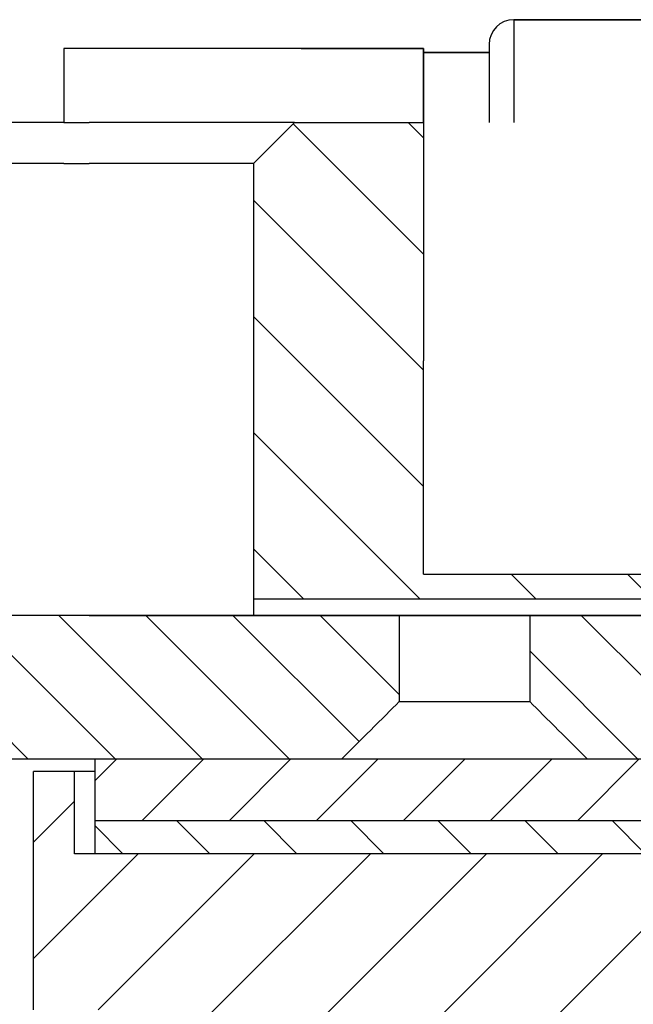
# Model space of a CAD drawing. Extents: x -1763 to 4575, y -3429 to 1051.
# Tile 23 of 193: x -91 to -76, y -2470 to -2446. Entities that reach past the tile are written whole.
import ezdxf

# ---------------------------------------------------------------- set-up
doc = ezdxf.new("R2010")
doc.units = 0
doc.linetypes.add('DASHED', pattern=[15, 7, -8])
doc.layers.get('0').update_dxf_attribs({"linetype": 'CONTINUOUS'})
doc.layers.add('1', color=7, linetype='CONTINUOUS')
pattern_1 = [(315, (0, 400), (1.0606601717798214, 1.060660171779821), [])]

# ---------------------------------------------------------------- blocks, each defined once
blk = doc.blocks.new('Z-STACK', base_point=(-660.9662464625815, -2613.082057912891))
at = {"layer": '1', "linetype": 'CONTINUOUS'}
h = blk.add_hatch(dxfattribs=at)
h.set_pattern_fill('USER', color=4, scale=2, angle=315, pattern_type=0)
h.set_pattern_definition([(315, (0, 400), (1.4142135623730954, 1.4142135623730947), [])])
h.paths.add_polyline_path([(-28.60342386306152, -2448.268493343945), (-67.60342386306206, -2448.268493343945), (-69.20342386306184, -2448.268493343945), (-69.20342386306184, -2459.268493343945), (-81.60342386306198, -2459.268493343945), (-81.60342386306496, -2454.068493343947), (-81.60342386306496, -2453.968493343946), (-81.60342386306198, -2448.268493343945), (-84.74342386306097, -2448.268493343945), (-85.74342386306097, -2449.268493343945), (-85.74342386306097, -2459.868493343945), (-67.60342386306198, -2459.868493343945), (-67.60342386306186, -2460.268493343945), (-28.60342386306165, -2460.268493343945)])
h = blk.add_hatch(dxfattribs=at)
h.set_pattern_fill('USER', color=2, scale=1.5, angle=315, pattern_type=0)
h.set_pattern_definition(pattern_1)
edge = h.paths.add_edge_path()
edge.add_line((-87.07297766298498, -2460.268493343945), (-86.90824185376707, -2460.268493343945))
edge.add_line((-86.90824185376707, -2460.268493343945), (-85.74342386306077, -2460.268493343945))
edge.add_line((-85.74342386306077, -2460.268493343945), (-82.19317602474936, -2460.268493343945))
edge.add_line((-82.19317602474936, -2460.268493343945), (-82.19317602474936, -2462.368493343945))
edge.add_spline(control_points=[(-82.19317602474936, -2462.368493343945), (-82.42761129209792, -2462.6014975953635), (-82.89595380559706, -2463.068036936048), (-83.36389360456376, -2463.5349800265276), (-83.59782187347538, -2463.7684933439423)], knot_values=[0, 0, 0, 0, 0.9915934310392, 1.98318716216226, 1.98318716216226, 1.98318716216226, 1.98318716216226], degree=3, periodic=0)
edge.add_line((-83.59782187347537, -2463.768493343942), (-84.18782974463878, -2463.768493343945))
edge.add_line((-84.18782974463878, -2463.768493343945), (-84.72074886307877, -2463.768493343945))
edge.add_line((-84.72074886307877, -2463.768493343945), (-89.60342386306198, -2463.768493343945))
edge.add_line((-89.60342386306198, -2463.768493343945), (-173.7234238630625, -2463.768493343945))
edge.add_line((-173.7234238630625, -2463.768493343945), (-175.1234238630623, -2462.368493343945))
edge.add_line((-175.1234238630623, -2462.368493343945), (-175.1234238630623, -2460.268493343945))
edge.add_line((-175.1234238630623, -2460.268493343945), (-89.74342386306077, -2460.268493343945))
edge.add_line((-89.74342386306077, -2460.268493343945), (-87.07297766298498, -2460.268493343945))
h = blk.add_hatch(dxfattribs=at)
h.set_pattern_fill('USER', color=2, scale=1.5, angle=315, pattern_type=0)
h.set_pattern_definition(pattern_1)
edge = h.paths.add_edge_path()
edge.add_line((-60.82196625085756, -2460.268493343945), (-54.60362399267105, -2460.268493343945))
edge.add_line((-54.60362399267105, -2460.268493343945), (-49.78399556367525, -2460.268493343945))
edge.add_line((-49.78399556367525, -2460.268493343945), (-29.60342386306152, -2460.268493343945))
edge.add_line((-29.60342386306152, -2460.268493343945), (-28.60342386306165, -2460.268493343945))
edge.add_line((-28.60342386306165, -2460.268493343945), (-28.60342386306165, -2463.768493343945))
edge.add_line((-28.60342386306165, -2463.768493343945), (-33.10342386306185, -2463.768493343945))
edge.add_line((-33.10342386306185, -2463.768493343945), (-34.60342386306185, -2463.768493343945))
edge.add_line((-34.60342386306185, -2463.768493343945), (-35.80342386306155, -2463.768493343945))
edge.add_line((-35.80342386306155, -2463.768493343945), (-36.44204220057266, -2463.768493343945))
edge.add_line((-36.44204220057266, -2463.768493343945), (-36.51172567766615, -2463.768493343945))
edge.add_line((-36.51172567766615, -2463.768493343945), (-36.90342386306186, -2463.768493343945))
edge.add_line((-36.90342386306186, -2463.768493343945), (-37.01172567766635, -2463.768493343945))
edge.add_line((-37.01172567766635, -2463.768493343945), (-37.10342386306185, -2463.768493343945))
edge.add_line((-37.10342386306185, -2463.768493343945), (-37.30104810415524, -2463.768493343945))
edge.add_line((-37.30104810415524, -2463.768493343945), (-37.41196605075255, -2463.768493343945))
edge.add_line((-37.41196605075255, -2463.768493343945), (-37.55973702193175, -2463.768493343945))
edge.add_line((-37.55973702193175, -2463.768493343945), (-37.72413049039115, -2463.768493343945))
edge.add_line((-37.72413049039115, -2463.768493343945), (-37.91196605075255, -2463.768493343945))
edge.add_line((-37.91196605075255, -2463.768493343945), (-38.30342386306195, -2463.768493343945))
edge.add_line((-38.30342386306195, -2463.768493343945), (-40.40342386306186, -2463.768493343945))
edge.add_line((-40.40342386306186, -2463.768493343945), (-40.60342386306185, -2463.768493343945))
edge.add_line((-40.60342386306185, -2463.768493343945), (-40.84196985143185, -2463.768493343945))
edge.add_line((-40.84196985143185, -2463.768493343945), (-41.60342386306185, -2463.768493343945))
edge.add_line((-41.60342386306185, -2463.768493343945), (-41.80342386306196, -2463.768493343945))
edge.add_line((-41.80342386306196, -2463.768493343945), (-44.86711952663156, -2463.768493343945))
edge.add_line((-44.86711952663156, -2463.768493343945), (-45.76011838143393, -2463.768493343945))
edge.add_line((-45.76011838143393, -2463.768493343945), (-45.86711952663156, -2463.768493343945))
edge.add_line((-45.86711952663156, -2463.768493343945), (-49.18659762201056, -2463.768493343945))
edge.add_line((-49.18659762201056, -2463.768493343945), (-49.44512862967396, -2463.768493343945))
edge.add_line((-49.44512862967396, -2463.768493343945), (-52.19257944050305, -2463.768493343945))
edge.add_line((-52.19257944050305, -2463.768493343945), (-54.10342386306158, -2463.768493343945))
edge.add_line((-54.10342386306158, -2463.768493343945), (-55.40342386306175, -2463.768493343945))
edge.add_line((-55.40342386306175, -2463.768493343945), (-56.60342386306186, -2463.768493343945))
edge.add_line((-56.60342386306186, -2463.768493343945), (-59.40329973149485, -2463.768493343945))
edge.add_line((-59.40329973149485, -2463.768493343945), (-59.40330079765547, -2463.768493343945))
edge.add_line((-59.40330079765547, -2463.768493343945), (-60.22855454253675, -2463.768493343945))
edge.add_line((-60.22855454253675, -2463.768493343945), (-60.29822526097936, -2463.768493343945))
edge.add_line((-60.29822526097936, -2463.768493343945), (-60.79822526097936, -2463.768493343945))
edge.add_line((-60.79822526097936, -2463.768493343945), (-60.80329866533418, -2463.768493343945))
edge.add_line((-60.80329866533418, -2463.768493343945), (-61.08651392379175, -2463.768493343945))
edge.add_line((-61.08651392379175, -2463.768493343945), (-61.19847839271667, -2463.768493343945))
edge.add_line((-61.19847839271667, -2463.768493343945), (-61.34481806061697, -2463.768493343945))
edge.add_line((-61.34481806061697, -2463.768493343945), (-61.51063007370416, -2463.768493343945))
edge.add_line((-61.51063007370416, -2463.768493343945), (-61.69847839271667, -2463.768493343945))
edge.add_line((-61.69847839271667, -2463.768493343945), (-62.90329440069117, -2463.768493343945))
edge.add_line((-62.90329440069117, -2463.768493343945), (-62.90329546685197, -2463.768493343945))
edge.add_line((-62.90329546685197, -2463.768493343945), (-64.30329333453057, -2463.768493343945))
edge.add_line((-64.30329333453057, -2463.768493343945), (-66.40328906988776, -2463.768493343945))
edge.add_line((-66.40328906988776, -2463.768493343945), (-66.40329013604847, -2463.768493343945))
edge.add_line((-66.40329013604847, -2463.768493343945), (-67.80328800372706, -2463.768493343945))
edge.add_line((-67.80328800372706, -2463.768493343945), (-69.90328373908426, -2463.768493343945))
edge.add_line((-69.90328373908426, -2463.768493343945), (-69.90328480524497, -2463.768493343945))
edge.add_line((-69.90328480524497, -2463.768493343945), (-71.30328267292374, -2463.768493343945))
edge.add_line((-71.30328267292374, -2463.768493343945), (-72.30343537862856, -2463.768493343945))
edge.add_line((-72.30343537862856, -2463.768493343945), (-77.60840443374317, -2463.768493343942))
edge.add_spline(control_points=[(-77.60840443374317, -2463.768493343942), (-77.84233270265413, -2463.534980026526), (-78.31027250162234, -2463.0680369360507), (-78.77861501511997, -2462.601497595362), (-79.01305028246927, -2462.368493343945)], knot_values=[0, 0, 0, 0, 0.99159373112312, 1.98318716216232, 1.98318716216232, 1.98318716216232, 1.98318716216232], degree=3, periodic=0)
edge.add_line((-79.01305028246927, -2462.368493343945), (-79.01305028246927, -2460.268493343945))
edge.add_line((-79.01305028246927, -2460.268493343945), (-77.60342386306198, -2460.268493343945))
edge.add_line((-77.60342386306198, -2460.268493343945), (-73.20342386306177, -2460.268493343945))
edge.add_line((-73.20342386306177, -2460.268493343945), (-68.70342386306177, -2460.268493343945))
edge.add_line((-68.70342386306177, -2460.268493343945), (-67.01085341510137, -2460.268493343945))
edge.add_line((-67.01085341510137, -2460.268493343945), (-60.82196625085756, -2460.268493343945))
h = blk.add_hatch(dxfattribs=at)
h.set_pattern_fill('USER', color=6, scale=1.5, angle=45, pattern_type=0)
h.set_pattern_definition([(45, (0, 400), (-1.0606601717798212, 1.0606601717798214), [])])
h.paths.add_polyline_path([(-77.60840443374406, -2463.768493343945), (-72.30343537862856, -2463.768493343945), (-71.30328267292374, -2463.768493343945), (-71.30328267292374, -2464.868493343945), (-71.70328206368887, -2465.268493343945), (-72.30343537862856, -2465.268493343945), (-89.60342386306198, -2465.268493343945), (-89.60342386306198, -2463.768493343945), (-84.72074886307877, -2463.768493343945), (-84.18782974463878, -2463.768493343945), (-83.59782187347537, -2463.768493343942)])
h = blk.add_hatch(dxfattribs=at)
h.set_pattern_fill('USER', color=1, scale=2, angle=45, pattern_type=0)
h.set_pattern_definition([(45, (0, 400), (-1.414213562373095, 1.4142135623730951), [])])
h.paths.add_polyline_path([(-75.59411490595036, -2466.068493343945), (-75.42775477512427, -2466.068493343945), (-75.03888839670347, -2466.068493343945), (-74.23006377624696, -2466.068493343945), (-73.15341404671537, -2466.068493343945), (-72.99928100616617, -2466.068493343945), (-72.73215002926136, -2466.068493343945), (-72.59411490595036, -2466.068493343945), (-72.30343537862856, -2466.068493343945), (-72.10328145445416, -2466.068493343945), (-72.10328145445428, -2511.968493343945), (-72.59411490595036, -2511.968493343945), (-73.15341404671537, -2511.968493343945), (-74.23006377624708, -2511.968493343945), (-75.03888839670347, -2511.968493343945), (-75.42775477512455, -2511.968493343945), (-75.59411490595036, -2511.968493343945), (-76.09377373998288, -2511.968493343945), (-76.27405689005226, -2511.968493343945), (-76.70867091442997, -2511.968493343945), (-77.72972261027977, -2511.968493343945), (-78.48309845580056, -2511.968493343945), (-78.96965711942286, -2511.968493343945), (-79.09377373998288, -2511.968493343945), (-79.59343257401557, -2511.968493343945), (-79.73197329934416, -2511.968493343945), (-80.26985399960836, -2511.968493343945), (-81.22938144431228, -2511.968493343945), (-81.92138229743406, -2511.968493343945), (-82.51859195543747, -2511.968493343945), (-82.59343257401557, -2511.968493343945), (-83.09309140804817, -2511.968493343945), (-83.18285721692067, -2511.968493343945), (-83.83840521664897, -2511.968493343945), (-84.18782974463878, -2511.968493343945), (-84.72074886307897, -2511.968493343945), (-84.72904027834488, -2511.968493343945), (-84.83727637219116, -2511.968493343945), (-86.09309140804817, -2511.968493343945), (-87.10342386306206, -2511.968493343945), (-87.10342386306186, -2469.868493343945), (-87.35342386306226, -2469.868493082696), (-91.10342386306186, -2469.868493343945), (-91.10342386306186, -2464.068493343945), (-90.10342386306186, -2464.068493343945), (-90.10342386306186, -2466.068493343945), (-89.60342386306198, -2466.068493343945), (-86.09309140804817, -2466.068493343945), (-84.83727637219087, -2466.068493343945), (-84.72904027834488, -2466.068493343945), (-84.72074886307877, -2466.068493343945), (-84.18782974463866, -2466.068493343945), (-83.83840521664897, -2466.068493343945), (-83.18285721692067, -2466.068493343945), (-83.09309140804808, -2466.068493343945), (-82.59343257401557, -2466.068493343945), (-82.51859195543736, -2466.068493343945), (-81.92138229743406, -2466.068493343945), (-81.22938144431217, -2466.068493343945), (-80.26985399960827, -2466.068493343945), (-79.73197329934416, -2466.068493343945), (-79.59343257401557, -2466.068493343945), (-79.09377373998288, -2466.068493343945), (-78.96965711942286, -2466.068493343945), (-78.48309845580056, -2466.068493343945), (-77.72972261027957, -2466.068493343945), (-76.70867091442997, -2466.068493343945), (-76.27405689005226, -2466.068493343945), (-76.09377373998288, -2466.068493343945)])
h = blk.add_hatch(dxfattribs=at)
h.set_pattern_fill('USER', color=3, scale=1.5, angle=315, pattern_type=0)
h.set_pattern_definition(pattern_1)
h.paths.add_polyline_path([(-72.30343537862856, -2465.268493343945), (-71.70328206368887, -2465.268493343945), (-71.30328267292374, -2465.268493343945), (-71.30328267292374, -2466.068493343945), (-72.10328145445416, -2466.068493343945), (-72.30343537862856, -2466.068493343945), (-72.59411490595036, -2466.068493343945), (-72.73215002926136, -2466.068493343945), (-72.99928100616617, -2466.068493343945), (-73.15341404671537, -2466.068493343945), (-74.23006377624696, -2466.068493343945), (-75.03888839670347, -2466.068493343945), (-75.42775477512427, -2466.068493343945), (-75.59411490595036, -2466.068493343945), (-76.09377373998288, -2466.068493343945), (-76.27405689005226, -2466.068493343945), (-76.70867091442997, -2466.068493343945), (-77.72972261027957, -2466.068493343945), (-78.48309845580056, -2466.068493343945), (-78.96965711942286, -2466.068493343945), (-79.09377373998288, -2466.068493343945), (-79.59343257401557, -2466.068493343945), (-79.73197329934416, -2466.068493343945), (-80.26985399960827, -2466.068493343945), (-81.22938144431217, -2466.068493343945), (-81.92138229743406, -2466.068493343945), (-82.51859195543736, -2466.068493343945), (-82.59343257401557, -2466.068493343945), (-83.09309140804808, -2466.068493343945), (-83.18285721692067, -2466.068493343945), (-83.83840521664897, -2466.068493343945), (-84.72074886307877, -2466.068493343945), (-84.72904027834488, -2466.068493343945), (-84.83727637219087, -2466.068493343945), (-86.09309140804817, -2466.068493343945), (-89.60342386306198, -2466.068493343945), (-89.60342386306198, -2465.268493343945)])
at = {"color": 7, "linetype": 'CONTINUOUS'}
for p, q in [((-79.40342386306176, -2445.768493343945), (-79.40342386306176, -2448.268493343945)), ((-71.60342386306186, -2445.768493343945), (-79.40342386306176, -2445.768493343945)), ((-79.40342386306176, -2445.768493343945), (-79.40342386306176, -2448.268493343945)), ((-79.40342386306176, -2445.768493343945), (-71.60342386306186, -2445.768493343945)), ((-81.60342386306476, -2446.468493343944), (-90.36342386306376, -2446.468493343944)), ((-84.58255472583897, -2446.468493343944), (-81.60342386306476, -2446.468493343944)), ((-81.60342386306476, -2446.568493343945), (-81.60342386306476, -2446.468493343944)), ((-81.60342386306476, -2446.468493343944), (-81.60342386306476, -2446.568493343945)), ((-80.00342386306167, -2446.368493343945), (-80.00342386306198, -2446.568493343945)), ((-80.00342386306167, -2446.368493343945), (-80.00342386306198, -2446.568493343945)), ((-81.60342386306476, -2448.268493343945), (-81.60342386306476, -2446.568493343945)), ((-80.00342386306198, -2446.568493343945), (-81.60342386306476, -2446.568493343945)), ((-81.60342386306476, -2446.568493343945), (-81.60342386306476, -2448.268493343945)), ((-81.60342386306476, -2446.568493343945), (-80.00342386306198, -2446.568493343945)), ((-80.00342386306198, -2446.568493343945), (-80.00342386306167, -2447.768493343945)), ((-80.00342386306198, -2446.568493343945), (-80.00342386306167, -2447.768493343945)), ((-80.00342386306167, -2447.768493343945), (-80.00342386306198, -2448.268493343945)), ((-80.00342386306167, -2447.768493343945), (-80.00342386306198, -2448.268493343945)), ((-91.10342386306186, -2469.868493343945), (-91.10342386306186, -2464.068493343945)), ((-90.10342386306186, -2464.068493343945), (-91.10342386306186, -2464.068493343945)), ((-90.10342386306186, -2466.068493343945), (-90.10342386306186, -2464.068493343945)), ((-89.60342386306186, -2464.068493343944), (-90.10342386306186, -2464.068493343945)), ((-89.60342386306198, -2466.068493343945), (-90.10342386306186, -2466.068493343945))]:
    blk.add_line(p, q, dxfattribs=at)
at = {"color": 7, "linetype": 'DASHED'}
for p, q in [((-80.00342386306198, -2446.568493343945), (-80.00342386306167, -2447.768493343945)), ((-80.00342386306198, -2446.568493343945), (-80.00342386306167, -2447.768493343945)), ((-80.00342386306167, -2447.768493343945), (-80.00342386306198, -2448.268493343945)), ((-80.00342386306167, -2447.768493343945), (-80.00342386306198, -2448.268493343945)), ((-86.09309140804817, -2466.068493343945), (-89.60342386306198, -2466.068493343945)), ((-84.83727637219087, -2466.068493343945), (-86.09309140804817, -2466.068493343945)), ((-84.72904027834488, -2466.068493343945), (-84.83727637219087, -2466.068493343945)), ((-84.72074886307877, -2466.068493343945), (-84.72904027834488, -2466.068493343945)), ((-84.18782974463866, -2466.068493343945), (-84.72074886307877, -2466.068493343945)), ((-83.83840521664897, -2466.068493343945), (-84.18782974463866, -2466.068493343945)), ((-83.18285721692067, -2466.068493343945), (-83.83840521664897, -2466.068493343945)), ((-83.09309140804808, -2466.068493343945), (-83.18285721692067, -2466.068493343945)), ((-82.59343257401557, -2466.068493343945), (-83.09309140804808, -2466.068493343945)), ((-82.51859195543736, -2466.068493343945), (-82.59343257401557, -2466.068493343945)), ((-81.92138229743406, -2466.068493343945), (-82.51859195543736, -2466.068493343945)), ((-81.22938144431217, -2466.068493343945), (-81.92138229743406, -2466.068493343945)), ((-80.26985399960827, -2466.068493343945), (-81.22938144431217, -2466.068493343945)), ((-79.73197329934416, -2466.068493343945), (-80.26985399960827, -2466.068493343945)), ((-79.59343257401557, -2466.068493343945), (-79.73197329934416, -2466.068493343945)), ((-79.09377373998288, -2466.068493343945), (-79.59343257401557, -2466.068493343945)), ((-78.96965711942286, -2466.068493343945), (-79.09377373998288, -2466.068493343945)), ((-78.48309845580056, -2466.068493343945), (-78.96965711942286, -2466.068493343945)), ((-77.72972261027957, -2466.068493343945), (-78.48309845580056, -2466.068493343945)), ((-76.70867091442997, -2466.068493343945), (-77.72972261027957, -2466.068493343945)), ((-76.27405689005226, -2466.068493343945), (-76.70867091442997, -2466.068493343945))]:
    blk.add_line(p, q, dxfattribs=at)
at = {"color": 4, "linetype": 'CONTINUOUS'}
for p, q in [((-90.36342386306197, -2448.268493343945), (-187.423423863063, -2448.268493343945)), ((-90.36342386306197, -2448.268493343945), (-89.74342386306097, -2448.268493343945)), ((-84.74342386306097, -2448.268493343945), (-89.74342386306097, -2448.268493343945)), ((-84.74342386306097, -2448.268493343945), (-85.74342386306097, -2449.268493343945)), ((-84.74342386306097, -2448.268493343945), (-81.60342386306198, -2448.268493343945)), ((-81.60342386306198, -2448.268493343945), (-81.60342386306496, -2453.968493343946)), ((-90.36342386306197, -2449.268493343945), (-186.423423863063, -2449.268493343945)), ((-90.36342386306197, -2449.268493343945), (-89.74342386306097, -2449.268493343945)), ((-85.74342386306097, -2449.268493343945), (-89.74342386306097, -2449.268493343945)), ((-85.74342386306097, -2449.268493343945), (-85.74342386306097, -2459.868493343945)), ((-81.60342386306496, -2453.968493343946), (-81.60342386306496, -2454.068493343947)), ((-81.60342386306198, -2459.268493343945), (-81.60342386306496, -2454.068493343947)), ((-81.60342386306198, -2459.268493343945), (-69.20342386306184, -2459.268493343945)), ((-85.74342386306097, -2459.868493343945), (-67.60342386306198, -2459.868493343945))]:
    blk.add_line(p, q, dxfattribs=at)
at = {"color": 2, "linetype": 'DASHED'}
for p, q in [((-175.1234238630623, -2460.268493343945), (-89.74342386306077, -2460.268493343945)), ((-89.74342386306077, -2460.268493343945), (-87.07297766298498, -2460.268493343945)), ((-87.07297766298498, -2460.268493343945), (-86.90824185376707, -2460.268493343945)), ((-86.90824185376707, -2460.268493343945), (-85.74342386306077, -2460.268493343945)), ((-85.74342386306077, -2460.268493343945), (-82.19317602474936, -2460.268493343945)), ((-82.19317602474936, -2460.268493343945), (-82.10342386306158, -2460.268493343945)), ((-82.10342386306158, -2460.268493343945), (-82.09250929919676, -2460.268493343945)), ((-82.09250929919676, -2460.268493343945), (-79.11371700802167, -2460.268493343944)), ((-79.11371700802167, -2460.268493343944), (-79.01305028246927, -2460.268493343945)), ((-79.01305028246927, -2460.268493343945), (-77.60342386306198, -2460.268493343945)), ((-77.60342386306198, -2460.268493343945), (-73.20342386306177, -2460.268493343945)), ((-84.72074886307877, -2463.768493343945), (-89.60342386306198, -2463.768493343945)), ((-83.59782187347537, -2463.768493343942), (-84.18782974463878, -2463.768493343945)), ((-77.60840443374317, -2463.768493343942), (-83.59782187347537, -2463.768493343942)), ((-72.30343537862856, -2463.768493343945), (-77.60840443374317, -2463.768493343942))]:
    blk.add_line(p, q, dxfattribs=at)
at = {"color": 2, "linetype": 'CONTINUOUS'}
for p, q in [((-82.19317602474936, -2460.268493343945), (-82.19317602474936, -2462.368493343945)), ((-79.01305028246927, -2460.268493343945), (-79.01305028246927, -2462.368493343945)), ((-82.19317602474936, -2462.368493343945), (-79.01305028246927, -2462.368493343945)), ((-89.60342386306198, -2463.768493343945), (-173.7234238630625, -2463.768493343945)), ((-84.18782974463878, -2463.768493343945), (-84.72074886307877, -2463.768493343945))]:
    blk.add_line(p, q, dxfattribs=at)
at = {"color": 6, "linetype": 'CONTINUOUS'}
for p, q in [((-89.60342386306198, -2465.268493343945), (-89.60342386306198, -2463.768493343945)), ((-84.72074886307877, -2463.768493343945), (-89.60342386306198, -2463.768493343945)), ((-83.59782187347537, -2463.768493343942), (-84.18782974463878, -2463.768493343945)), ((-77.60840443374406, -2463.768493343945), (-83.59782187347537, -2463.768493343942)), ((-72.30343537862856, -2463.768493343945), (-77.60840443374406, -2463.768493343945)), ((-72.30343537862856, -2465.268493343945), (-89.60342386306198, -2465.268493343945))]:
    blk.add_line(p, q, dxfattribs=at)
at = {"color": 6, "linetype": 'DASHED'}
blk.add_line((-84.18782974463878, -2463.768493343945), (-84.72074886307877, -2463.768493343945), dxfattribs=at)
at = {"color": 3, "linetype": 'CONTINUOUS'}
for p, q in [((-89.60342386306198, -2466.068493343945), (-89.60342386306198, -2465.268493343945)), ((-86.09309140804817, -2466.068493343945), (-89.60342386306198, -2466.068493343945)), ((-84.83727637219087, -2466.068493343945), (-86.09309140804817, -2466.068493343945)), ((-84.72904027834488, -2466.068493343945), (-84.83727637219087, -2466.068493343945)), ((-84.72074886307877, -2466.068493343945), (-84.72904027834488, -2466.068493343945)), ((-83.83840521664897, -2466.068493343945), (-84.72074886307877, -2466.068493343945)), ((-83.18285721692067, -2466.068493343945), (-83.83840521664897, -2466.068493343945)), ((-83.09309140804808, -2466.068493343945), (-83.18285721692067, -2466.068493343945)), ((-82.59343257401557, -2466.068493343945), (-83.09309140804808, -2466.068493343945)), ((-82.51859195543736, -2466.068493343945), (-82.59343257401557, -2466.068493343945)), ((-81.92138229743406, -2466.068493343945), (-82.51859195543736, -2466.068493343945)), ((-81.22938144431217, -2466.068493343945), (-81.92138229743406, -2466.068493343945)), ((-80.26985399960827, -2466.068493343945), (-81.22938144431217, -2466.068493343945)), ((-79.73197329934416, -2466.068493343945), (-80.26985399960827, -2466.068493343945)), ((-79.59343257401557, -2466.068493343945), (-79.73197329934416, -2466.068493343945)), ((-79.09377373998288, -2466.068493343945), (-79.59343257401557, -2466.068493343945)), ((-78.96965711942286, -2466.068493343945), (-79.09377373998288, -2466.068493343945)), ((-78.48309845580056, -2466.068493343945), (-78.96965711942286, -2466.068493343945)), ((-77.72972261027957, -2466.068493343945), (-78.48309845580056, -2466.068493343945)), ((-76.70867091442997, -2466.068493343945), (-77.72972261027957, -2466.068493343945)), ((-76.27405689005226, -2466.068493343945), (-76.70867091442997, -2466.068493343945))]:
    blk.add_line(p, q, dxfattribs=at)
at = {"color": 3, "linetype": 'DASHED'}
blk.add_line((-72.30343537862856, -2465.268493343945), (-89.60342386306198, -2465.268493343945), dxfattribs=at)
at = {"color": 7, "linetype": 'CONTINUOUS'}
blk.add_arc((-79.40342386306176, -2446.368493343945), 0.59999999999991, 90, 180, dxfattribs=at)
blk.add_arc((-79.40342386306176, -2446.368493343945), 0.59999999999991, 90, 180, dxfattribs=at)
at = {"color": 2, "linetype": 'CONTINUOUS'}
for points, knots in [([(-82.19317602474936, -2462.368493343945), (-82.38691614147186, -2462.561030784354), (-82.61725501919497, -2462.79037539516), (-82.89585305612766, -2463.068137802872), (-83.09979910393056, -2463.271472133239), (-83.33171173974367, -2463.502851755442), (-83.59782187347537, -2463.768493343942)], [0.9173933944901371, 0.9173933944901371, 0.9173933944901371, 0.9173933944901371, 1.908986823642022, 1.908986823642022, 1.908986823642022, 2.900580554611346, 2.900580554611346, 2.900580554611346, 2.900580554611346]), ([(-77.60840443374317, -2463.768493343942), (-77.87451457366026, -2463.502851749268), (-78.10642720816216, -2463.271472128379), (-78.31037325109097, -2463.068137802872), (-78.58897128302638, -2462.790375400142), (-78.81931016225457, -2462.561030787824), (-79.01305028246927, -2462.368493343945)], [2.015425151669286, 2.015425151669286, 2.015425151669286, 2.015425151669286, 3.007018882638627, 3.007018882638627, 3.007018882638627, 3.998612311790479, 3.998612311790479, 3.998612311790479, 3.998612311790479])]:
    blk.add_open_spline(points, degree=3, knots=knots, dxfattribs=at)
at = {"layer": '1', "color": 7, "linetype": 'CONTINUOUS'}
blk.add_line((-90.36342386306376, -2446.468493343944), (-90.36342386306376, -2448.268493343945), dxfattribs=at)
at = {"layer": '1', "color": 4, "linetype": 'CONTINUOUS'}
for p, q in [((-85.74342386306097, -2459.868493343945), (-85.74342386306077, -2460.268493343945)), ((-85.74342386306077, -2460.268493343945), (-186.4234238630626, -2460.268493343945)), ((-67.60342386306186, -2460.268493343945), (-85.74342386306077, -2460.268493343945))]:
    blk.add_line(p, q, dxfattribs=at)

msp = doc.modelspace()

# ---------------------------------------------------------------- block references
at = {"layer": '1'}
msp.add_blockref('Z-STACK', (-660.9662464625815, -2613.082057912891), dxfattribs=at)

doc.saveas('drawing.dxf')
